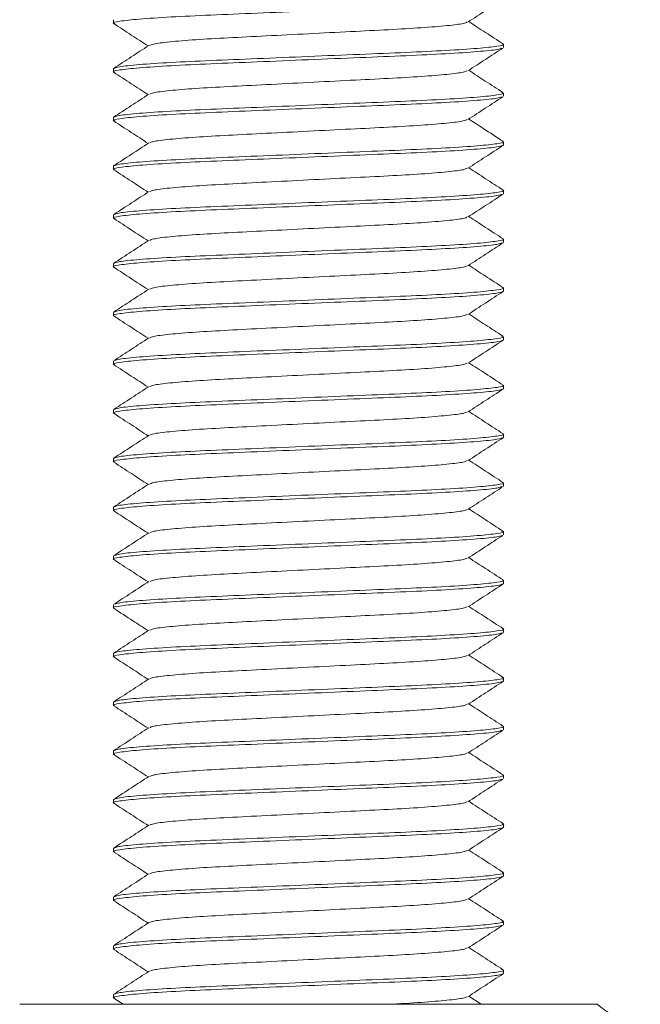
# Model space of a CAD drawing. Header units: millimetres. Extents: x 6 to 218, y 6 to 184.
# Tile 3 of 10: x 118 to 127, y 65 to 80. Entities that reach past the tile are written whole.
import ezdxf

# ---------------------------------------------------------------- set-up
doc = ezdxf.new("R2010")
doc.units = ezdxf.units.MM

msp = doc.modelspace()

# ---------------------------------------------------------------- linework, layer by layer
at = {"color": 7, "linetype": 'Continuous', "lineweight": 15}
for p, q in [((119.311, 79.81), (119.311, 79.76)), ((125.311, 79.385), (125.311, 79.435)), ((119.311, 79.06), (119.311, 79.01)), ((125.311, 78.635), (125.311, 78.685)), ((119.311, 78.31), (119.311, 78.26)), ((125.311, 77.885), (125.311, 77.935)), ((119.311, 77.56), (119.311, 77.51)), ((125.311, 77.135), (125.311, 77.185)), ((119.311, 76.81), (119.311, 76.76)), ((125.311, 76.385), (125.311, 76.435)), ((119.311, 76.06), (119.311, 76.01)), ((125.311, 75.635), (125.311, 75.685)), ((119.311, 75.31), (119.311, 75.26)), ((125.311, 74.885), (125.311, 74.935)), ((119.311, 74.56), (119.311, 74.51)), ((125.311, 74.135), (125.311, 74.185)), ((119.311, 73.81), (119.311, 73.76)), ((125.311, 73.385), (125.311, 73.435)), ((119.311, 73.06), (119.311, 73.01)), ((125.311, 72.635), (125.311, 72.685)), ((119.311, 72.31), (119.311, 72.26)), ((125.311, 71.885), (125.311, 71.935)), ((119.311, 71.56), (119.311, 71.51)), ((125.311, 71.135), (125.311, 71.185)), ((119.311, 70.81), (119.311, 70.76)), ((125.311, 70.385), (125.311, 70.435)), ((119.311, 70.06), (119.311, 70.01)), ((125.311, 69.635), (125.311, 69.685)), ((119.311, 69.31), (119.311, 69.26)), ((125.311, 68.885), (125.311, 68.935)), ((119.311, 68.56), (119.311, 68.51)), ((125.311, 68.135), (125.311, 68.185)), ((119.311, 67.81), (119.311, 67.76)), ((125.311, 67.385), (125.311, 67.435)), ((119.311, 67.06), (119.311, 67.01)), ((125.311, 66.635), (125.311, 66.685)), ((119.311, 66.31), (119.311, 66.26)), ((125.311, 65.885), (125.311, 65.935)), ((119.311, 65.56), (119.311, 65.51)), ((125.311, 65.135), (125.311, 65.185)), ((119.311, 64.81), (119.311, 64.76)), ((119.314, 64.755), (119.46, 64.66)), ((124.97, 64.66), (124.778, 64.785)), ((117.867, 64.66), (126.754, 64.66))]:
    msp.add_line(p, q, dxfattribs=at)
for points, knots in [([(125.293, 80.13), (125.276, 80.122), (125.238, 80.104), (124.936, 80.073), (124.454, 80.04), (123.827, 80.01), (123.101, 79.981), (122.311, 79.948), (121.521, 79.915), (120.794, 79.885), (120.169, 79.856), (119.679, 79.823), (119.389, 79.79), (119.277, 79.768), (119.324, 79.756), (119.333, 79.754)], [0, 0, 0, 0, 0.066998, 0.151476, 0.235954, 0.317544, 0.399134, 0.483612, 0.56809, 0.64968, 0.73127, 0.815747, 0.900225, 0.981815, 1, 1, 1, 1]), ([(124.768, 79.779), (124.858, 79.837), (125.038, 79.955), (125.218, 80.072), (125.308, 80.13)], [0, 0, 0, 0, 0.499929, 1, 1, 1, 1]), ([(119.316, 79.754), (119.406, 79.695), (119.581, 79.581), (119.757, 79.466), (119.843, 79.41)], [0, 0, 0, 0, 0.511131, 1, 1, 1, 1]), ([(124.754, 79.779), (124.741, 79.771), (124.71, 79.753), (124.465, 79.723), (124.069, 79.69), (123.555, 79.66), (122.959, 79.631), (122.311, 79.598), (121.662, 79.565), (121.067, 79.535), (120.552, 79.506), (120.157, 79.473), (119.912, 79.442), (119.881, 79.424), (119.867, 79.417)], [0, 0, 0, 0, 0.065983, 0.154008, 0.242033, 0.327044, 0.412056, 0.500081, 0.588106, 0.673117, 0.758128, 0.846153, 0.934178, 1, 1, 1, 1]), ([(125.306, 79.442), (125.216, 79.5), (125.04, 79.615), (124.864, 79.729), (124.778, 79.785)], [0, 0, 0, 0, 0.5111999, 1, 1, 1, 1]), ([(125.289, 79.442), (125.297, 79.44), (125.344, 79.428), (125.232, 79.406), (124.943, 79.373), (124.452, 79.34), (123.828, 79.31), (123.101, 79.281), (122.311, 79.248), (121.521, 79.215), (120.794, 79.185), (120.168, 79.156), (119.684, 79.123), (119.369, 79.09), (119.33, 79.07), (119.311, 79.06)], [0, 0, 0, 0, 0.018014, 0.098423, 0.181678, 0.264933, 0.345342, 0.425752, 0.509007, 0.592262, 0.672671, 0.75308, 0.836336, 0.919591, 1, 1, 1, 1]), ([(119.853, 79.417), (119.763, 79.358), (119.584, 79.241), (119.404, 79.124), (119.314, 79.065)], [0, 0, 0, 0, 0.499931, 1, 1, 1, 1]), ([(125.285, 79.378), (125.27, 79.37), (125.232, 79.353), (124.935, 79.323), (124.454, 79.29), (123.827, 79.26), (123.101, 79.231), (122.311, 79.198), (121.521, 79.165), (120.794, 79.135), (120.169, 79.106), (119.679, 79.073), (119.39, 79.04), (119.278, 79.018), (119.322, 79.006), (119.33, 79.005)], [0, 0, 0, 0, 0.061083, 0.146339, 0.231595, 0.313936, 0.396277, 0.481533, 0.566789, 0.64913, 0.731472, 0.816727, 0.901983, 0.984324, 1, 1, 1, 1]), ([(124.765, 79.027), (124.855, 79.085), (125.035, 79.202), (125.214, 79.319), (125.304, 79.378)], [0, 0, 0, 0, 0.499944, 1, 1, 1, 1]), ([(119.314, 79.005), (119.404, 78.946), (119.581, 78.831), (119.757, 78.717), (119.843, 78.66)], [0, 0, 0, 0, 0.510065, 1, 1, 1, 1]), ([(124.748, 79.026), (124.736, 79.02), (124.705, 79.003), (124.464, 78.973), (124.07, 78.94), (123.555, 78.91), (122.959, 78.881), (122.311, 78.848), (121.662, 78.815), (121.067, 78.785), (120.552, 78.756), (120.157, 78.723), (119.913, 78.692), (119.882, 78.675), (119.869, 78.667)], [0, 0, 0, 0, 0.060154, 0.148887, 0.23762, 0.323315, 0.40901, 0.497743, 0.586476, 0.672171, 0.757866, 0.846598, 0.935331, 1, 1, 1, 1]), ([(125.303, 78.693), (125.213, 78.752), (125.038, 78.866), (124.863, 78.98), (124.778, 79.035)], [0, 0, 0, 0, 0.51418, 1, 1, 1, 1]), ([(125.282, 78.694), (125.294, 78.691), (125.344, 78.678), (125.233, 78.656), (124.942, 78.623), (124.452, 78.59), (123.828, 78.56), (123.101, 78.531), (122.311, 78.498), (121.521, 78.465), (120.794, 78.435), (120.168, 78.406), (119.684, 78.373), (119.369, 78.34), (119.33, 78.32), (119.311, 78.31)], [0, 0, 0, 0, 0.022979, 0.102981, 0.185816, 0.26865, 0.348652, 0.428655, 0.511489, 0.594324, 0.674326, 0.754329, 0.837163, 0.919997, 1, 1, 1, 1]), ([(119.854, 78.667), (119.764, 78.609), (119.584, 78.491), (119.404, 78.374), (119.314, 78.316)], [0, 0, 0, 0, 0.499917, 1, 1, 1, 1]), ([(125.283, 78.627), (125.267, 78.62), (125.23, 78.603), (124.935, 78.573), (124.454, 78.54), (123.827, 78.51), (123.101, 78.481), (122.311, 78.448), (121.521, 78.415), (120.794, 78.385), (120.169, 78.356), (119.679, 78.323), (119.39, 78.29), (119.278, 78.268), (119.322, 78.257), (119.329, 78.255)], [0, 0, 0, 0, 0.059124, 0.144601, 0.230079, 0.312635, 0.39519, 0.480668, 0.566145, 0.648701, 0.731257, 0.816734, 0.902212, 0.984768, 1, 1, 1, 1]), ([(124.763, 78.276), (124.853, 78.334), (125.033, 78.452), (125.213, 78.569), (125.303, 78.627)], [0, 0, 0, 0, 0.499927, 1, 1, 1, 1]), ([(119.314, 78.255), (119.404, 78.197), (119.58, 78.082), (119.757, 77.967), (119.843, 77.91)], [0, 0, 0, 0, 0.50963, 1, 1, 1, 1]), ([(124.746, 78.275), (124.734, 78.269), (124.703, 78.252), (124.464, 78.223), (124.07, 78.19), (123.555, 78.16), (122.959, 78.131), (122.311, 78.098), (121.662, 78.065), (121.067, 78.035), (120.552, 78.006), (120.157, 77.973), (119.915, 77.942), (119.884, 77.925), (119.871, 77.918)], [0, 0, 0, 0, 0.057696, 0.146881, 0.236066, 0.322198, 0.40833, 0.497515, 0.5867, 0.672831, 0.758963, 0.848148, 0.937333, 1, 1, 1, 1]), ([(125.305, 77.942), (125.204, 78.008), (125.028, 78.122), (124.853, 78.237), (124.778, 78.285)], [0, 0, 0, 0, 0.575438, 1, 1, 1, 1]), ([(125.287, 77.942), (125.296, 77.94), (125.344, 77.928), (125.233, 77.906), (124.943, 77.873), (124.452, 77.84), (123.828, 77.81), (123.101, 77.781), (122.311, 77.748), (121.521, 77.715), (120.794, 77.685), (120.168, 77.656), (119.684, 77.623), (119.369, 77.59), (119.33, 77.57), (119.311, 77.56)], [0, 0, 0, 0, 0.019315, 0.0996177, 0.1827625, 0.2659073, 0.34621, 0.4265127, 0.5096575, 0.5928023, 0.673105, 0.7534077, 0.8365525, 0.9196973, 1, 1, 1, 1]), ([(119.855, 77.918), (119.765, 77.859), (119.586, 77.742), (119.406, 77.625), (119.316, 77.567)], [0, 0, 0, 0, 0.4999311, 1, 1, 1, 1]), ([(125.311, 77.885), (125.291, 77.876), (125.252, 77.856), (124.937, 77.823), (124.454, 77.79), (123.827, 77.76), (123.101, 77.731), (122.311, 77.698), (121.521, 77.665), (120.794, 77.635), (120.169, 77.606), (119.679, 77.573), (119.388, 77.54), (119.277, 77.517), (119.327, 77.505), (119.338, 77.502)], [0, 0, 0, 0, 0.080105, 0.163044, 0.245984, 0.326088, 0.406193, 0.489133, 0.572072, 0.652177, 0.732281, 0.815221, 0.898161, 0.978265, 1, 1, 1, 1]), ([(124.766, 77.528), (124.856, 77.586), (125.036, 77.703), (125.216, 77.82), (125.306, 77.879)], [0, 0, 0, 0, 0.49993, 1, 1, 1, 1]), ([(119.318, 77.503), (119.408, 77.444), (119.583, 77.33), (119.758, 77.216), (119.844, 77.16)], [0, 0, 0, 0, 0.513073, 1, 1, 1, 1]), ([(124.751, 77.527), (124.738, 77.52), (124.707, 77.503), (124.464, 77.473), (124.07, 77.44), (123.555, 77.41), (122.959, 77.381), (122.311, 77.348), (121.662, 77.315), (121.067, 77.285), (120.552, 77.256), (120.158, 77.223), (119.919, 77.193), (119.888, 77.177), (119.876, 77.17)], [0, 0, 0, 0, 0.062969, 0.152146, 0.241323, 0.327446, 0.41357, 0.502746, 0.591923, 0.678047, 0.76417, 0.853347, 0.942524, 1, 1, 1, 1]), ([(125.308, 77.19), (125.218, 77.249), (125.041, 77.364), (124.865, 77.479), (124.778, 77.535)], [0, 0, 0, 0, 0.509397, 1, 1, 1, 1]), ([(125.293, 77.19), (125.3, 77.189), (125.344, 77.177), (125.231, 77.156), (124.943, 77.123), (124.452, 77.09), (123.828, 77.06), (123.101, 77.031), (122.311, 76.998), (121.521, 76.965), (120.794, 76.935), (120.168, 76.906), (119.684, 76.873), (119.369, 76.84), (119.33, 76.82), (119.311, 76.81)], [0, 0, 0, 0, 0.014158, 0.094883, 0.178465, 0.262047, 0.342772, 0.423497, 0.507079, 0.590661, 0.671386, 0.752111, 0.835693, 0.919275, 1, 1, 1, 1]), ([(119.858, 77.17), (119.768, 77.111), (119.589, 76.994), (119.409, 76.877), (119.319, 76.818)], [0, 0, 0, 0, 0.499933, 1, 1, 1, 1]), ([(125.293, 77.13), (125.276, 77.122), (125.238, 77.104), (124.936, 77.073), (124.454, 77.04), (123.827, 77.01), (123.101, 76.981), (122.311, 76.948), (121.521, 76.915), (120.794, 76.885), (120.169, 76.856), (119.679, 76.823), (119.388, 76.79), (119.277, 76.767), (119.327, 76.755), (119.338, 76.752)], [0, 0, 0, 0, 0.066315, 0.150456, 0.234598, 0.315863, 0.397128, 0.481269, 0.56541, 0.646675, 0.72794, 0.812081, 0.896223, 0.977488, 1, 1, 1, 1]), ([(124.768, 76.779), (124.858, 76.837), (125.038, 76.954), (125.218, 77.071), (125.307, 77.13)], [0, 0, 0, 0, 0.499918, 1, 1, 1, 1]), ([(119.318, 76.752), (119.408, 76.694), (119.583, 76.58), (119.758, 76.466), (119.843, 76.41)], [0, 0, 0, 0, 0.513744, 1, 1, 1, 1]), ([(124.754, 76.778), (124.74, 76.771), (124.709, 76.753), (124.465, 76.723), (124.07, 76.69), (123.555, 76.66), (122.959, 76.631), (122.311, 76.598), (121.662, 76.565), (121.067, 76.535), (120.552, 76.506), (120.157, 76.473), (119.913, 76.442), (119.882, 76.425), (119.869, 76.417)], [0, 0, 0, 0, 0.0653976, 0.1536393, 0.2418809, 0.3271015, 0.4123222, 0.5005638, 0.5888055, 0.6740261, 0.7592467, 0.8474884, 0.9357301, 1, 1, 1, 1]), ([(125.306, 76.442), (125.216, 76.5), (125.04, 76.615), (124.864, 76.729), (124.778, 76.785)], [0, 0, 0, 0, 0.510931, 1, 1, 1, 1]), ([(125.292, 76.379), (125.275, 76.372), (125.237, 76.354), (124.936, 76.323), (124.454, 76.29), (123.827, 76.26), (123.101, 76.231), (122.311, 76.198), (121.521, 76.165), (120.794, 76.135), (120.169, 76.106), (119.679, 76.073), (119.389, 76.04), (119.277, 76.018), (119.324, 76.006), (119.333, 76.004)], [0, 0, 0, 0, 0.065883, 0.15045, 0.235016, 0.316691, 0.398366, 0.482932, 0.567499, 0.649174, 0.730849, 0.815415, 0.899981, 0.981657, 1, 1, 1, 1]), ([(125.289, 76.442), (125.297, 76.44), (125.344, 76.428), (125.232, 76.406), (124.943, 76.373), (124.452, 76.34), (123.828, 76.31), (123.101, 76.281), (122.311, 76.248), (121.521, 76.215), (120.794, 76.185), (120.168, 76.156), (119.684, 76.123), (119.369, 76.09), (119.33, 76.07), (119.311, 76.06)], [0, 0, 0, 0, 0.018054, 0.09846, 0.181711, 0.264963, 0.345369, 0.425775, 0.509027, 0.592279, 0.672685, 0.75309, 0.836342, 0.919594, 1, 1, 1, 1]), ([(119.854, 76.417), (119.764, 76.359), (119.585, 76.242), (119.405, 76.125), (119.315, 76.066)], [0, 0, 0, 0, 0.49994, 1, 1, 1, 1]), ([(124.768, 76.028), (124.858, 76.087), (125.037, 76.204), (125.217, 76.321), (125.307, 76.38)], [0, 0, 0, 0, 0.499937, 1, 1, 1, 1]), ([(119.316, 76.004), (119.406, 75.945), (119.582, 75.831), (119.757, 75.716), (119.843, 75.66)], [0, 0, 0, 0, 0.511262, 1, 1, 1, 1]), ([(124.753, 76.028), (124.74, 76.021), (124.709, 76.003), (124.464, 75.973), (124.07, 75.94), (123.555, 75.91), (122.959, 75.881), (122.311, 75.848), (121.662, 75.815), (121.067, 75.785), (120.552, 75.756), (120.157, 75.723), (119.912, 75.692), (119.881, 75.674), (119.868, 75.667)], [0, 0, 0, 0, 0.065052, 0.153192, 0.241331, 0.326453, 0.411575, 0.499714, 0.587854, 0.672976, 0.758098, 0.846237, 0.934377, 1, 1, 1, 1]), ([(125.305, 75.692), (125.215, 75.751), (125.039, 75.865), (124.864, 75.979), (124.778, 76.035)], [0, 0, 0, 0, 0.513531, 1, 1, 1, 1]), ([(125.311, 75.635), (125.291, 75.626), (125.252, 75.606), (124.937, 75.573), (124.454, 75.54), (123.827, 75.51), (123.101, 75.481), (122.311, 75.448), (121.521, 75.415), (120.794, 75.385), (120.169, 75.356), (119.679, 75.323), (119.39, 75.29), (119.278, 75.268), (119.322, 75.257), (119.328, 75.255)], [0, 0, 0, 0, 0.0807, 0.164257, 0.247814, 0.328514, 0.409214, 0.492771, 0.576328, 0.657028, 0.737728, 0.821285, 0.904842, 0.985542, 1, 1, 1, 1]), ([(119.854, 75.667), (119.764, 75.608), (119.584, 75.491), (119.404, 75.374), (119.314, 75.315)], [0, 0, 0, 0, 0.4999192, 1, 1, 1, 1]), ([(125.288, 75.692), (125.297, 75.69), (125.344, 75.678), (125.233, 75.656), (124.943, 75.623), (124.452, 75.59), (123.828, 75.56), (123.101, 75.531), (122.311, 75.498), (121.521, 75.465), (120.794, 75.435), (120.167, 75.406), (119.686, 75.373), (119.384, 75.342), (119.345, 75.324), (119.329, 75.316)], [0, 0, 0, 0, 0.019176, 0.100696, 0.185102, 0.269507, 0.351028, 0.432548, 0.516954, 0.601359, 0.68288, 0.7644, 0.848806, 0.933211, 1, 1, 1, 1]), ([(124.764, 75.276), (124.854, 75.335), (125.033, 75.452), (125.213, 75.569), (125.303, 75.627)], [0, 0, 0, 0, 0.499937, 1, 1, 1, 1]), ([(119.314, 75.255), (119.404, 75.197), (119.58, 75.082), (119.757, 74.967), (119.843, 74.91)], [0, 0, 0, 0, 0.509602, 1, 1, 1, 1]), ([(124.746, 75.276), (124.734, 75.269), (124.704, 75.252), (124.464, 75.223), (124.07, 75.19), (123.555, 75.16), (122.959, 75.131), (122.311, 75.098), (121.662, 75.065), (121.067, 75.035), (120.552, 75.006), (120.157, 74.973), (119.915, 74.942), (119.884, 74.925), (119.871, 74.918)], [0, 0, 0, 0, 0.0582323, 0.1473386, 0.236445, 0.3225007, 0.4085564, 0.4976627, 0.5867691, 0.6728248, 0.7588805, 0.8479868, 0.9370932, 1, 1, 1, 1]), ([(125.303, 74.943), (125.213, 75.002), (125.038, 75.116), (124.863, 75.23), (124.778, 75.285)], [0, 0, 0, 0, 0.513305, 1, 1, 1, 1]), ([(125.311, 74.885), (125.291, 74.876), (125.252, 74.856), (124.937, 74.823), (124.454, 74.79), (123.827, 74.76), (123.101, 74.731), (122.311, 74.698), (121.521, 74.665), (120.794, 74.635), (120.169, 74.606), (119.679, 74.573), (119.389, 74.54), (119.278, 74.518), (119.323, 74.506), (119.331, 74.504)], [0, 0, 0, 0, 0.080529, 0.163909, 0.247289, 0.327818, 0.408347, 0.491727, 0.575107, 0.655636, 0.736165, 0.819545, 0.902925, 0.983454, 1, 1, 1, 1]), ([(119.855, 74.918), (119.765, 74.859), (119.585, 74.742), (119.406, 74.625), (119.316, 74.567)], [0, 0, 0, 0, 0.49993, 1, 1, 1, 1]), ([(125.284, 74.943), (125.294, 74.941), (125.344, 74.928), (125.233, 74.906), (124.942, 74.873), (124.452, 74.84), (123.828, 74.81), (123.101, 74.781), (122.311, 74.748), (121.521, 74.715), (120.794, 74.685), (120.167, 74.656), (119.686, 74.623), (119.387, 74.592), (119.349, 74.574), (119.333, 74.567)], [0, 0, 0, 0, 0.022425, 0.103971, 0.188402, 0.272833, 0.354378, 0.435923, 0.520354, 0.604786, 0.686331, 0.767876, 0.852307, 0.936738, 1, 1, 1, 1]), ([(124.764, 74.526), (124.854, 74.585), (125.035, 74.703), (125.215, 74.82), (125.305, 74.879)], [0, 0, 0, 0, 0.499798, 1, 1, 1, 1]), ([(119.315, 74.504), (119.405, 74.446), (119.581, 74.331), (119.757, 74.216), (119.843, 74.16)], [0, 0, 0, 0, 0.510203, 1, 1, 1, 1]), ([(124.747, 74.526), (124.735, 74.519), (124.704, 74.503), (124.464, 74.473), (124.07, 74.44), (123.555, 74.41), (122.959, 74.381), (122.311, 74.348), (121.662, 74.315), (121.067, 74.285), (120.552, 74.256), (120.158, 74.223), (119.919, 74.193), (119.888, 74.177), (119.876, 74.17)], [0, 0, 0, 0, 0.059307, 0.148828, 0.23835, 0.324806, 0.411263, 0.500785, 0.590306, 0.676763, 0.763219, 0.852741, 0.942263, 1, 1, 1, 1]), ([(125.307, 74.19), (125.218, 74.249), (125.041, 74.364), (124.865, 74.479), (124.778, 74.535)], [0, 0, 0, 0, 0.5095136, 1, 1, 1, 1]), ([(125.311, 74.135), (125.291, 74.126), (125.252, 74.106), (124.937, 74.073), (124.454, 74.04), (123.827, 74.01), (123.101, 73.981), (122.311, 73.948), (121.521, 73.915), (120.794, 73.885), (120.169, 73.856), (119.679, 73.823), (119.388, 73.79), (119.277, 73.767), (119.328, 73.755), (119.339, 73.752)], [0, 0, 0, 0, 0.080006, 0.162843, 0.245681, 0.325687, 0.405693, 0.48853, 0.571368, 0.651374, 0.73138, 0.814217, 0.897055, 0.977061, 1, 1, 1, 1]), ([(125.293, 74.191), (125.3, 74.189), (125.344, 74.177), (125.232, 74.156), (124.943, 74.123), (124.452, 74.09), (123.828, 74.06), (123.101, 74.031), (122.311, 73.998), (121.521, 73.965), (120.794, 73.935), (120.168, 73.906), (119.684, 73.873), (119.369, 73.84), (119.33, 73.82), (119.311, 73.81)], [0, 0, 0, 0, 0.014783, 0.095457, 0.178986, 0.262515, 0.343189, 0.423863, 0.507392, 0.590921, 0.671594, 0.752268, 0.835797, 0.919326, 1, 1, 1, 1]), ([(119.858, 74.17), (119.768, 74.111), (119.589, 73.994), (119.409, 73.877), (119.319, 73.818)], [0, 0, 0, 0, 0.4999272, 1, 1, 1, 1]), ([(124.767, 73.778), (124.856, 73.836), (125.036, 73.953), (125.216, 74.07), (125.306, 74.129)], [0, 0, 0, 0, 0.499946, 1, 1, 1, 1]), ([(119.319, 73.752), (119.409, 73.694), (119.584, 73.58), (119.758, 73.466), (119.843, 73.41)], [0, 0, 0, 0, 0.514064, 1, 1, 1, 1]), ([(124.751, 73.777), (124.738, 73.77), (124.707, 73.753), (124.464, 73.723), (124.07, 73.69), (123.555, 73.66), (122.959, 73.631), (122.311, 73.598), (121.662, 73.565), (121.067, 73.535), (120.552, 73.506), (120.157, 73.473), (119.915, 73.443), (119.885, 73.426), (119.872, 73.419)], [0, 0, 0, 0, 0.0631426, 0.1519084, 0.2406743, 0.3264012, 0.4121281, 0.500894, 0.5896598, 0.6753867, 0.7611136, 0.8498795, 0.9386453, 1, 1, 1, 1]), ([(125.307, 73.441), (125.217, 73.499), (125.041, 73.614), (124.865, 73.729), (124.778, 73.785)], [0, 0, 0, 0, 0.510241, 1, 1, 1, 1]), ([(125.311, 73.385), (125.291, 73.376), (125.252, 73.356), (124.937, 73.323), (124.454, 73.29), (123.827, 73.26), (123.101, 73.231), (122.311, 73.198), (121.521, 73.165), (120.794, 73.135), (120.169, 73.106), (119.679, 73.073), (119.389, 73.04), (119.277, 73.018), (119.325, 73.006), (119.334, 73.003)], [0, 0, 0, 0, 0.080362, 0.163569, 0.246775, 0.327138, 0.4075, 0.490706, 0.573913, 0.654275, 0.734637, 0.817844, 0.90105, 0.981413, 1, 1, 1, 1]), ([(125.292, 73.441), (125.299, 73.439), (125.344, 73.427), (125.232, 73.406), (124.943, 73.373), (124.452, 73.34), (123.828, 73.31), (123.101, 73.281), (122.311, 73.248), (121.521, 73.215), (120.794, 73.185), (120.168, 73.156), (119.684, 73.123), (119.369, 73.09), (119.33, 73.07), (119.311, 73.06)], [0, 0, 0, 0, 0.015645, 0.096248, 0.179704, 0.26316, 0.343763, 0.424366, 0.507822, 0.591278, 0.671882, 0.752485, 0.835941, 0.919397, 1, 1, 1, 1]), ([(119.856, 73.418), (119.766, 73.36), (119.586, 73.243), (119.407, 73.126), (119.317, 73.067)], [0, 0, 0, 0, 0.499947, 1, 1, 1, 1]), ([(124.768, 73.029), (124.858, 73.087), (125.038, 73.205), (125.218, 73.322), (125.308, 73.38)], [0, 0, 0, 0, 0.499923, 1, 1, 1, 1]), ([(119.316, 73.004), (119.406, 72.945), (119.582, 72.831), (119.758, 72.716), (119.843, 72.66)], [0, 0, 0, 0, 0.511508, 1, 1, 1, 1]), ([(124.754, 73.029), (124.741, 73.021), (124.71, 73.003), (124.465, 72.973), (124.069, 72.94), (123.555, 72.91), (122.959, 72.881), (122.311, 72.848), (121.662, 72.815), (121.067, 72.785), (120.552, 72.756), (120.157, 72.723), (119.911, 72.692), (119.88, 72.674), (119.867, 72.667)], [0, 0, 0, 0, 0.065979, 0.153973, 0.241967, 0.326948, 0.41193, 0.499924, 0.587918, 0.672899, 0.75788, 0.845874, 0.933869, 1, 1, 1, 1]), ([(125.306, 72.692), (125.216, 72.75), (125.04, 72.865), (124.864, 72.979), (124.778, 73.035)], [0, 0, 0, 0, 0.511301, 1, 1, 1, 1]), ([(125.289, 72.629), (125.273, 72.621), (125.235, 72.604), (124.936, 72.573), (124.454, 72.54), (123.827, 72.51), (123.101, 72.481), (122.311, 72.448), (121.521, 72.415), (120.794, 72.385), (120.169, 72.356), (119.679, 72.323), (119.389, 72.29), (119.278, 72.268), (119.323, 72.256), (119.331, 72.254)], [0, 0, 0, 0, 0.063869, 0.14875, 0.233631, 0.315611, 0.39759, 0.482471, 0.567353, 0.649332, 0.731312, 0.816193, 0.901074, 0.983054, 1, 1, 1, 1]), ([(125.288, 72.692), (125.297, 72.69), (125.344, 72.678), (125.232, 72.656), (124.943, 72.623), (124.452, 72.59), (123.828, 72.56), (123.101, 72.531), (122.311, 72.498), (121.521, 72.465), (120.794, 72.435), (120.168, 72.406), (119.684, 72.373), (119.369, 72.34), (119.33, 72.32), (119.311, 72.31)], [0, 0, 0, 0, 0.018223, 0.098615, 0.181852, 0.26509, 0.345482, 0.425874, 0.509111, 0.592349, 0.672741, 0.753133, 0.83637, 0.919608, 1, 1, 1, 1]), ([(119.853, 72.667), (119.763, 72.608), (119.583, 72.491), (119.404, 72.374), (119.314, 72.315)], [0, 0, 0, 0, 0.499925, 1, 1, 1, 1]), ([(124.767, 72.278), (124.857, 72.336), (125.036, 72.453), (125.216, 72.57), (125.306, 72.629)], [0, 0, 0, 0, 0.499944, 1, 1, 1, 1]), ([(125.303, 71.943), (125.213, 72.002), (125.038, 72.116), (124.863, 72.23), (124.778, 72.285)], [0, 0, 0, 0, 0.514223, 1, 1, 1, 1]), ([(119.315, 72.254), (119.405, 72.196), (119.581, 72.081), (119.757, 71.966), (119.843, 71.91)], [0, 0, 0, 0, 0.510747, 1, 1, 1, 1]), ([(124.751, 72.278), (124.738, 72.27), (124.708, 72.253), (124.464, 72.223), (124.07, 72.19), (123.555, 72.16), (122.959, 72.131), (122.311, 72.098), (121.662, 72.065), (121.067, 72.035), (120.552, 72.006), (120.157, 71.973), (119.914, 71.942), (119.883, 71.925), (119.87, 71.918)], [0, 0, 0, 0, 0.06324, 0.1518, 0.240361, 0.325889, 0.411418, 0.499979, 0.588539, 0.674068, 0.759596, 0.848157, 0.936718, 1, 1, 1, 1]), ([(125.282, 71.877), (125.267, 71.87), (125.229, 71.853), (124.935, 71.823), (124.454, 71.79), (123.827, 71.76), (123.101, 71.731), (122.311, 71.698), (121.521, 71.665), (120.794, 71.635), (120.169, 71.606), (119.679, 71.573), (119.39, 71.54), (119.278, 71.518), (119.322, 71.507), (119.328, 71.505)], [0, 0, 0, 0, 0.058753, 0.144328, 0.229903, 0.312552, 0.395202, 0.480776, 0.566351, 0.649, 0.73165, 0.817225, 0.902799, 0.985449, 1, 1, 1, 1]), ([(119.855, 71.918), (119.765, 71.859), (119.585, 71.742), (119.406, 71.625), (119.316, 71.567)], [0, 0, 0, 0, 0.499954, 1, 1, 1, 1]), ([(125.282, 71.944), (125.294, 71.941), (125.344, 71.928), (125.233, 71.906), (124.942, 71.873), (124.452, 71.84), (123.828, 71.81), (123.101, 71.781), (122.311, 71.748), (121.521, 71.715), (120.794, 71.685), (120.167, 71.656), (119.686, 71.623), (119.387, 71.592), (119.349, 71.574), (119.333, 71.567)], [0, 0, 0, 0, 0.023555, 0.105007, 0.189342, 0.273677, 0.355129, 0.436581, 0.520916, 0.605251, 0.686704, 0.768156, 0.852491, 0.936826, 1, 1, 1, 1]), ([(124.763, 71.526), (124.853, 71.584), (125.033, 71.701), (125.213, 71.819), (125.303, 71.877)], [0, 0, 0, 0, 0.499931, 1, 1, 1, 1]), ([(125.306, 71.191), (125.217, 71.25), (125.04, 71.364), (124.864, 71.479), (124.778, 71.535)], [0, 0, 0, 0, 0.510307, 1, 1, 1, 1]), ([(119.314, 71.505), (119.404, 71.447), (119.58, 71.332), (119.757, 71.217), (119.843, 71.16)], [0, 0, 0, 0, 0.509333, 1, 1, 1, 1]), ([(124.745, 71.525), (124.733, 71.519), (124.703, 71.502), (124.464, 71.473), (124.07, 71.44), (123.555, 71.41), (122.959, 71.381), (122.311, 71.348), (121.662, 71.315), (121.067, 71.285), (120.552, 71.256), (120.158, 71.223), (119.917, 71.193), (119.887, 71.176), (119.875, 71.17)], [0, 0, 0, 0, 0.057606, 0.147142, 0.236679, 0.32315, 0.409621, 0.499158, 0.588694, 0.675165, 0.761637, 0.851173, 0.94071, 1, 1, 1, 1]), ([(125.311, 71.135), (125.291, 71.126), (125.252, 71.106), (124.937, 71.073), (124.454, 71.04), (123.827, 71.01), (123.101, 70.981), (122.311, 70.948), (121.521, 70.915), (120.794, 70.885), (120.169, 70.856), (119.679, 70.823), (119.389, 70.79), (119.277, 70.768), (119.325, 70.755), (119.334, 70.753)], [0, 0, 0, 0, 0.080309, 0.163461, 0.246612, 0.326922, 0.407231, 0.490382, 0.573534, 0.653843, 0.734152, 0.817304, 0.900456, 0.980765, 1, 1, 1, 1]), ([(119.857, 71.169), (119.767, 71.111), (119.587, 70.993), (119.406, 70.876), (119.316, 70.817)], [0, 0, 0, 0, 0.499796, 1, 1, 1, 1]), ([(125.29, 71.191), (125.298, 71.189), (125.344, 71.177), (125.232, 71.156), (124.943, 71.123), (124.452, 71.09), (123.828, 71.06), (123.101, 71.031), (122.311, 70.998), (121.521, 70.965), (120.794, 70.935), (120.167, 70.906), (119.686, 70.873), (119.388, 70.842), (119.35, 70.825), (119.334, 70.817)], [0, 0, 0, 0, 0.0171166, 0.099177, 0.1841419, 0.2691067, 0.3511671, 0.4332276, 0.5181924, 0.6031573, 0.6852177, 0.7672782, 0.852243, 0.9372078, 1, 1, 1, 1]), ([(124.766, 70.777), (124.856, 70.836), (125.036, 70.953), (125.216, 71.07), (125.306, 71.129)], [0, 0, 0, 0, 0.499931, 1, 1, 1, 1]), ([(124.75, 70.777), (124.738, 70.77), (124.707, 70.753), (124.464, 70.723), (124.07, 70.69), (123.555, 70.66), (122.959, 70.631), (122.311, 70.598), (121.662, 70.565), (121.067, 70.535), (120.552, 70.506), (120.158, 70.473), (119.918, 70.443), (119.887, 70.426), (119.875, 70.42)], [0, 0, 0, 0, 0.0626862, 0.151783, 0.2408798, 0.3269263, 0.4129728, 0.5020696, 0.5911664, 0.6772129, 0.7632594, 0.8523562, 0.941453, 1, 1, 1, 1]), ([(125.308, 70.44), (125.218, 70.499), (125.041, 70.614), (124.865, 70.729), (124.778, 70.785)], [0, 0, 0, 0, 0.5096213, 1, 1, 1, 1]), ([(119.316, 70.753), (119.414, 70.69), (119.59, 70.576), (119.765, 70.461), (119.843, 70.41)], [0, 0, 0, 0, 0.554765, 1, 1, 1, 1]), ([(125.291, 70.379), (125.275, 70.372), (125.237, 70.354), (124.936, 70.323), (124.454, 70.29), (123.827, 70.26), (123.101, 70.231), (122.311, 70.198), (121.521, 70.165), (120.794, 70.135), (120.169, 70.106), (119.679, 70.073), (119.388, 70.04), (119.277, 70.017), (119.328, 70.005), (119.339, 70.002)], [0, 0, 0, 0, 0.0651414, 0.1493062, 0.233471, 0.3147588, 0.3960465, 0.4802113, 0.5643761, 0.6456639, 0.7269517, 0.8111165, 0.8952813, 0.976569, 1, 1, 1, 1]), ([(125.293, 70.441), (125.3, 70.439), (125.344, 70.427), (125.232, 70.406), (124.943, 70.373), (124.452, 70.34), (123.828, 70.31), (123.101, 70.281), (122.311, 70.248), (121.521, 70.215), (120.794, 70.185), (120.168, 70.156), (119.684, 70.123), (119.369, 70.09), (119.33, 70.07), (119.311, 70.06)], [0, 0, 0, 0, 0.014484, 0.095182, 0.178737, 0.262291, 0.342989, 0.423688, 0.507242, 0.590797, 0.671495, 0.752193, 0.835747, 0.919302, 1, 1, 1, 1]), ([(119.858, 70.419), (119.768, 70.361), (119.588, 70.244), (119.408, 70.127), (119.318, 70.068)], [0, 0, 0, 0, 0.499939, 1, 1, 1, 1]), ([(124.767, 70.028), (124.857, 70.087), (125.037, 70.204), (125.217, 70.321), (125.307, 70.38)], [0, 0, 0, 0, 0.499917, 1, 1, 1, 1]), ([(124.752, 70.028), (124.739, 70.021), (124.708, 70.003), (124.464, 69.973), (124.07, 69.94), (123.555, 69.91), (122.959, 69.881), (122.311, 69.848), (121.662, 69.815), (121.067, 69.785), (120.552, 69.756), (120.157, 69.723), (119.912, 69.692), (119.881, 69.674), (119.868, 69.667)], [0, 0, 0, 0, 0.064093, 0.15232, 0.240548, 0.325755, 0.410961, 0.499189, 0.587416, 0.672623, 0.75783, 0.846057, 0.934285, 1, 1, 1, 1]), ([(125.306, 69.692), (125.216, 69.75), (125.04, 69.865), (124.864, 69.979), (124.778, 70.035)], [0, 0, 0, 0, 0.51129, 1, 1, 1, 1]), ([(119.319, 70.002), (119.409, 69.944), (119.584, 69.83), (119.759, 69.716), (119.844, 69.66)], [0, 0, 0, 0, 0.514179, 1, 1, 1, 1]), ([(125.293, 69.63), (125.276, 69.622), (125.238, 69.604), (124.936, 69.573), (124.454, 69.54), (123.827, 69.51), (123.101, 69.481), (122.311, 69.448), (121.521, 69.415), (120.794, 69.385), (120.169, 69.356), (119.679, 69.323), (119.389, 69.29), (119.277, 69.268), (119.324, 69.256), (119.333, 69.254)], [0, 0, 0, 0, 0.067028, 0.151505, 0.235981, 0.31757, 0.399158, 0.483635, 0.568111, 0.6497, 0.731289, 0.815765, 0.900241, 0.98183, 1, 1, 1, 1]), ([(125.289, 69.692), (125.297, 69.69), (125.344, 69.678), (125.232, 69.656), (124.943, 69.623), (124.452, 69.59), (123.828, 69.56), (123.101, 69.531), (122.311, 69.498), (121.521, 69.465), (120.794, 69.435), (120.168, 69.406), (119.684, 69.373), (119.369, 69.34), (119.33, 69.32), (119.311, 69.31)], [0, 0, 0, 0, 0.018036, 0.098444, 0.181697, 0.26495, 0.345357, 0.425765, 0.509018, 0.592271, 0.672679, 0.753086, 0.836339, 0.919593, 1, 1, 1, 1]), ([(119.853, 69.667), (119.764, 69.608), (119.584, 69.491), (119.404, 69.374), (119.314, 69.315)], [0, 0, 0, 0, 0.499933, 1, 1, 1, 1]), ([(124.768, 69.279), (124.858, 69.337), (125.038, 69.455), (125.218, 69.572), (125.308, 69.63)], [0, 0, 0, 0, 0.499929, 1, 1, 1, 1]), ([(119.316, 69.254), (119.406, 69.195), (119.581, 69.081), (119.757, 68.966), (119.843, 68.91)], [0, 0, 0, 0, 0.5111628, 1, 1, 1, 1]), ([(124.754, 69.279), (124.741, 69.271), (124.71, 69.253), (124.465, 69.223), (124.069, 69.19), (123.555, 69.16), (122.959, 69.131), (122.311, 69.098), (121.662, 69.065), (121.067, 69.035), (120.552, 69.006), (120.157, 68.973), (119.913, 68.942), (119.882, 68.925), (119.869, 68.917)], [0, 0, 0, 0, 0.066091, 0.15423, 0.242369, 0.32749, 0.412611, 0.50075, 0.588889, 0.67401, 0.759131, 0.84727, 0.935408, 1, 1, 1, 1]), ([(125.303, 68.943), (125.213, 69.002), (125.038, 69.116), (124.863, 69.23), (124.778, 69.285)], [0, 0, 0, 0, 0.514028, 1, 1, 1, 1]), ([(125.285, 68.878), (125.27, 68.87), (125.232, 68.853), (124.935, 68.823), (124.454, 68.79), (123.827, 68.76), (123.101, 68.731), (122.311, 68.698), (121.521, 68.665), (120.794, 68.635), (120.169, 68.606), (119.679, 68.573), (119.39, 68.54), (119.278, 68.518), (119.322, 68.506), (119.33, 68.505)], [0, 0, 0, 0, 0.061191, 0.146432, 0.231673, 0.314, 0.396327, 0.481568, 0.566809, 0.649136, 0.731463, 0.816704, 0.901945, 0.984272, 1, 1, 1, 1]), ([(125.283, 68.944), (125.294, 68.941), (125.344, 68.928), (125.233, 68.906), (124.942, 68.873), (124.452, 68.84), (123.828, 68.81), (123.101, 68.781), (122.311, 68.748), (121.521, 68.715), (120.794, 68.685), (120.168, 68.656), (119.684, 68.623), (119.369, 68.59), (119.33, 68.57), (119.311, 68.56)], [0, 0, 0, 0, 0.022784, 0.102802, 0.185653, 0.268504, 0.348522, 0.428541, 0.511392, 0.594243, 0.674261, 0.75428, 0.837131, 0.919981, 1, 1, 1, 1]), ([(119.854, 68.917), (119.764, 68.859), (119.584, 68.741), (119.404, 68.624), (119.314, 68.566)], [0, 0, 0, 0, 0.499917, 1, 1, 1, 1]), ([(124.765, 68.527), (124.855, 68.585), (125.035, 68.702), (125.214, 68.819), (125.304, 68.878)], [0, 0, 0, 0, 0.4999443, 1, 1, 1, 1]), ([(119.314, 68.505), (119.404, 68.446), (119.581, 68.331), (119.757, 68.217), (119.843, 68.16)], [0, 0, 0, 0, 0.510115, 1, 1, 1, 1]), ([(124.748, 68.526), (124.736, 68.52), (124.705, 68.503), (124.464, 68.473), (124.07, 68.44), (123.555, 68.41), (122.959, 68.381), (122.311, 68.348), (121.662, 68.315), (121.067, 68.285), (120.552, 68.256), (120.157, 68.223), (119.915, 68.192), (119.884, 68.175), (119.871, 68.168)], [0, 0, 0, 0, 0.060405, 0.14931, 0.238216, 0.324077, 0.409939, 0.498844, 0.58775, 0.673611, 0.759473, 0.848378, 0.937284, 1, 1, 1, 1]), ([(125.305, 68.192), (125.215, 68.251), (125.039, 68.365), (124.864, 68.479), (124.778, 68.535)], [0, 0, 0, 0, 0.512139, 1, 1, 1, 1]), ([(125.286, 68.193), (125.296, 68.19), (125.344, 68.178), (125.233, 68.156), (124.943, 68.123), (124.452, 68.09), (123.828, 68.06), (123.101, 68.031), (122.311, 67.998), (121.521, 67.965), (120.794, 67.935), (120.168, 67.906), (119.684, 67.873), (119.369, 67.84), (119.33, 67.82), (119.311, 67.81)], [0, 0, 0, 0, 0.020079, 0.100319, 0.183399, 0.266479, 0.346719, 0.42696, 0.51004, 0.59312, 0.67336, 0.7536, 0.83668, 0.91976, 1, 1, 1, 1]), ([(125.283, 68.127), (125.267, 68.12), (125.23, 68.103), (124.935, 68.073), (124.454, 68.04), (123.827, 68.01), (123.101, 67.981), (122.311, 67.948), (121.521, 67.915), (120.794, 67.885), (120.169, 67.856), (119.679, 67.823), (119.39, 67.79), (119.278, 67.768), (119.322, 67.757), (119.329, 67.755)], [0, 0, 0, 0, 0.059087, 0.144573, 0.230059, 0.312623, 0.395186, 0.480672, 0.566158, 0.648722, 0.731286, 0.816772, 0.902257, 0.984821, 1, 1, 1, 1]), ([(119.855, 68.168), (119.765, 68.109), (119.585, 67.992), (119.406, 67.875), (119.316, 67.817)], [0, 0, 0, 0, 0.499932, 1, 1, 1, 1]), ([(124.763, 67.776), (124.853, 67.834), (125.033, 67.952), (125.213, 68.069), (125.303, 68.127)], [0, 0, 0, 0, 0.499927, 1, 1, 1, 1]), ([(119.314, 67.755), (119.404, 67.697), (119.58, 67.582), (119.757, 67.467), (119.844, 67.41)], [0, 0, 0, 0, 0.509453, 1, 1, 1, 1]), ([(124.746, 67.775), (124.734, 67.769), (124.703, 67.752), (124.464, 67.723), (124.07, 67.69), (123.555, 67.66), (122.959, 67.631), (122.311, 67.598), (121.662, 67.565), (121.067, 67.535), (120.552, 67.506), (120.158, 67.473), (119.919, 67.443), (119.888, 67.427), (119.876, 67.42)], [0, 0, 0, 0, 0.0579676, 0.1476331, 0.2372985, 0.3238942, 0.4104899, 0.5001554, 0.5898209, 0.6764166, 0.7630122, 0.8526777, 0.9423432, 1, 1, 1, 1]), ([(125.308, 67.44), (125.218, 67.499), (125.041, 67.614), (124.865, 67.729), (124.778, 67.785)], [0, 0, 0, 0, 0.509249, 1, 1, 1, 1]), ([(125.293, 67.44), (125.3, 67.439), (125.344, 67.427), (125.231, 67.406), (124.943, 67.373), (124.452, 67.34), (123.828, 67.31), (123.101, 67.281), (122.311, 67.248), (121.521, 67.215), (120.794, 67.185), (120.168, 67.156), (119.684, 67.123), (119.369, 67.09), (119.33, 67.07), (119.311, 67.06)], [0, 0, 0, 0, 0.014188, 0.09491, 0.17849, 0.262069, 0.342792, 0.423514, 0.507094, 0.590673, 0.671396, 0.752118, 0.835698, 0.919277, 1, 1, 1, 1]), ([(125.311, 67.385), (125.291, 67.376), (125.252, 67.356), (124.937, 67.323), (124.454, 67.29), (123.827, 67.26), (123.101, 67.231), (122.311, 67.198), (121.521, 67.165), (120.794, 67.135), (120.169, 67.106), (119.679, 67.073), (119.388, 67.04), (119.277, 67.017), (119.327, 67.005), (119.337, 67.002)], [0, 0, 0, 0, 0.080111, 0.163058, 0.246005, 0.326117, 0.406228, 0.489175, 0.572122, 0.652234, 0.732345, 0.815292, 0.898239, 0.97835, 1, 1, 1, 1]), ([(119.858, 67.42), (119.768, 67.361), (119.589, 67.244), (119.409, 67.127), (119.319, 67.068)], [0, 0, 0, 0, 0.499932, 1, 1, 1, 1]), ([(124.766, 67.028), (124.856, 67.086), (125.036, 67.203), (125.216, 67.32), (125.306, 67.379)], [0, 0, 0, 0, 0.499931, 1, 1, 1, 1]), ([(119.318, 67.003), (119.408, 66.944), (119.583, 66.83), (119.758, 66.716), (119.843, 66.66)], [0, 0, 0, 0, 0.513157, 1, 1, 1, 1]), ([(124.751, 67.027), (124.738, 67.02), (124.707, 67.003), (124.464, 66.973), (124.07, 66.94), (123.555, 66.91), (122.959, 66.881), (122.311, 66.848), (121.662, 66.815), (121.067, 66.785), (120.552, 66.756), (120.157, 66.723), (119.913, 66.692), (119.883, 66.675), (119.87, 66.668)], [0, 0, 0, 0, 0.062551, 0.151119, 0.239687, 0.325223, 0.410759, 0.499327, 0.587896, 0.673432, 0.758968, 0.847536, 0.936104, 1, 1, 1, 1]), ([(125.306, 66.691), (125.217, 66.75), (125.04, 66.864), (124.864, 66.979), (124.778, 67.035)], [0, 0, 0, 0, 0.510833, 1, 1, 1, 1]), ([(125.29, 66.691), (125.298, 66.689), (125.344, 66.677), (125.232, 66.656), (124.943, 66.623), (124.452, 66.59), (123.828, 66.56), (123.101, 66.531), (122.311, 66.498), (121.521, 66.465), (120.794, 66.435), (120.167, 66.406), (119.686, 66.373), (119.386, 66.342), (119.348, 66.324), (119.332, 66.317)], [0, 0, 0, 0, 0.017101, 0.099012, 0.183821, 0.26863, 0.35054, 0.432451, 0.51726, 0.602069, 0.683979, 0.76589, 0.850699, 0.935508, 1, 1, 1, 1]), ([(125.311, 66.635), (125.291, 66.626), (125.252, 66.606), (124.937, 66.573), (124.454, 66.54), (123.827, 66.51), (123.101, 66.481), (122.311, 66.448), (121.521, 66.415), (120.794, 66.385), (120.169, 66.356), (119.679, 66.323), (119.388, 66.29), (119.277, 66.267), (119.327, 66.255), (119.338, 66.252)], [0, 0, 0, 0, 0.080063, 0.16296, 0.245857, 0.32592, 0.405984, 0.48888, 0.571777, 0.651841, 0.731904, 0.814801, 0.897698, 0.977761, 1, 1, 1, 1]), ([(119.854, 66.667), (119.765, 66.609), (119.585, 66.492), (119.405, 66.375), (119.315, 66.316)], [0, 0, 0, 0, 0.499942, 1, 1, 1, 1]), ([(124.768, 66.279), (124.858, 66.337), (125.038, 66.454), (125.217, 66.571), (125.307, 66.63)], [0, 0, 0, 0, 0.499918, 1, 1, 1, 1]), ([(119.318, 66.252), (119.408, 66.194), (119.583, 66.08), (119.758, 65.966), (119.843, 65.91)], [0, 0, 0, 0, 0.513728, 1, 1, 1, 1]), ([(124.753, 66.278), (124.74, 66.271), (124.709, 66.253), (124.465, 66.223), (124.07, 66.19), (123.555, 66.16), (122.959, 66.131), (122.311, 66.098), (121.662, 66.065), (121.067, 66.035), (120.552, 66.006), (120.157, 65.973), (119.912, 65.942), (119.881, 65.924), (119.867, 65.917)], [0, 0, 0, 0, 0.065242, 0.153343, 0.241443, 0.326527, 0.41161, 0.499711, 0.587811, 0.672894, 0.757978, 0.846078, 0.934179, 1, 1, 1, 1]), ([(125.305, 65.942), (125.215, 66), (125.04, 66.115), (124.864, 66.229), (124.778, 66.285)], [0, 0, 0, 0, 0.5116377, 1, 1, 1, 1]), ([(125.288, 65.942), (125.297, 65.94), (125.344, 65.928), (125.233, 65.906), (124.943, 65.873), (124.452, 65.84), (123.828, 65.81), (123.101, 65.781), (122.311, 65.748), (121.521, 65.715), (120.794, 65.685), (120.167, 65.656), (119.685, 65.623), (119.383, 65.591), (119.345, 65.573), (119.328, 65.566)], [0, 0, 0, 0, 0.019034, 0.100551, 0.184952, 0.269354, 0.35087, 0.432387, 0.516789, 0.60119, 0.682707, 0.764223, 0.848625, 0.933027, 1, 1, 1, 1]), ([(125.292, 65.88), (125.275, 65.872), (125.237, 65.854), (124.936, 65.823), (124.454, 65.79), (123.827, 65.76), (123.101, 65.731), (122.311, 65.698), (121.521, 65.665), (120.794, 65.635), (120.169, 65.606), (119.679, 65.573), (119.389, 65.54), (119.277, 65.518), (119.324, 65.506), (119.333, 65.504)], [0, 0, 0, 0, 0.065958, 0.150518, 0.235078, 0.316747, 0.398416, 0.482976, 0.567536, 0.649205, 0.730874, 0.815434, 0.899994, 0.981663, 1, 1, 1, 1]), ([(119.853, 65.917), (119.763, 65.858), (119.584, 65.741), (119.404, 65.624), (119.314, 65.565)], [0, 0, 0, 0, 0.49992, 1, 1, 1, 1]), ([(124.768, 65.528), (124.858, 65.587), (125.037, 65.704), (125.217, 65.821), (125.307, 65.88)], [0, 0, 0, 0, 0.499936, 1, 1, 1, 1]), ([(119.316, 65.504), (119.406, 65.445), (119.581, 65.331), (119.757, 65.216), (119.843, 65.16)], [0, 0, 0, 0, 0.511323, 1, 1, 1, 1]), ([(124.753, 65.528), (124.74, 65.521), (124.709, 65.503), (124.464, 65.473), (124.07, 65.44), (123.555, 65.41), (122.959, 65.381), (122.311, 65.348), (121.662, 65.315), (121.067, 65.285), (120.552, 65.256), (120.157, 65.223), (119.915, 65.192), (119.884, 65.175), (119.871, 65.168)], [0, 0, 0, 0, 0.0653443, 0.1537818, 0.2422193, 0.327629, 0.4130387, 0.5014762, 0.5899137, 0.6753234, 0.7607331, 0.8491705, 0.937608, 1, 1, 1, 1]), ([(125.303, 65.193), (125.213, 65.252), (125.038, 65.366), (124.863, 65.48), (124.778, 65.535)], [0, 0, 0, 0, 0.513638, 1, 1, 1, 1]), ([(125.283, 65.194), (125.294, 65.191), (125.344, 65.178), (125.233, 65.156), (124.942, 65.123), (124.452, 65.09), (123.828, 65.06), (123.101, 65.031), (122.311, 64.998), (121.521, 64.965), (120.794, 64.935), (120.168, 64.906), (119.684, 64.873), (119.369, 64.84), (119.33, 64.82), (119.311, 64.81)], [0, 0, 0, 0, 0.0224139, 0.1024628, 0.1853449, 0.268227, 0.3482759, 0.4283248, 0.5112069, 0.594089, 0.674138, 0.7541869, 0.837069, 0.9199511, 1, 1, 1, 1]), ([(119.855, 65.168), (119.765, 65.109), (119.585, 64.992), (119.406, 64.875), (119.316, 64.817)], [0, 0, 0, 0, 0.499929, 1, 1, 1, 1]), ([(125.311, 65.135), (125.291, 65.126), (125.252, 65.106), (124.937, 65.073), (124.454, 65.04), (123.827, 65.01), (123.101, 64.981), (122.311, 64.948), (121.521, 64.915), (120.794, 64.885), (120.169, 64.856), (119.679, 64.823), (119.39, 64.79), (119.278, 64.768), (119.322, 64.757), (119.328, 64.755)], [0, 0, 0, 0, 0.080698, 0.164252, 0.247806, 0.328504, 0.409202, 0.492756, 0.57631, 0.657008, 0.737706, 0.82126, 0.904815, 0.985512, 1, 1, 1, 1]), ([(124.764, 64.776), (124.854, 64.835), (125.033, 64.952), (125.213, 65.069), (125.303, 65.127)], [0, 0, 0, 0, 0.499938, 1, 1, 1, 1]), ([(124.746, 64.776), (124.734, 64.769), (124.704, 64.752), (124.463, 64.723), (124.073, 64.69), (123.717, 64.67), (123.542, 64.66)], [0, 0, 0, 0, 0.180752, 0.456987, 0.733222, 1, 1, 1, 1]), ([(127.418, 64.055), (127.409, 64.071), (127.352, 64.169), (127.132, 64.381), (126.906, 64.548), (126.754, 64.66)], [0, 0, 0, 0, 0.0632426, 0.3729294, 1, 1, 1, 1])]:
    msp.add_open_spline(points, degree=3, knots=knots, dxfattribs=at)

doc.saveas('drawing.dxf')
